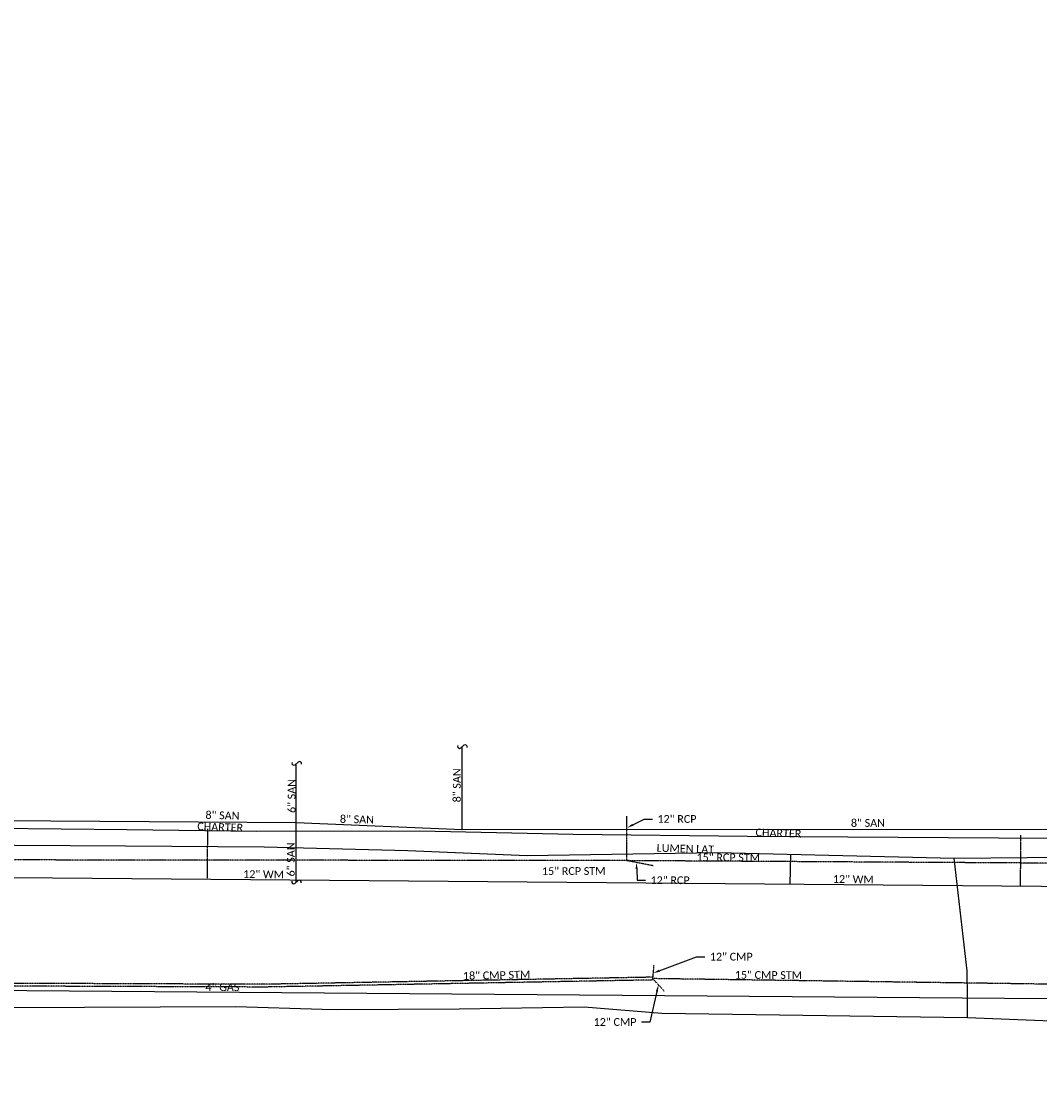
# Model space of a CAD drawing. Header units: feet. Extents: x 2244633 to 2246943, y 595279 to 597098.
# Tile 4 of 9: x 2245171 to 2245539, y 596180 to 596569. Entities that reach past the tile are written whole.
import ezdxf
from ezdxf import colors
from ezdxf.entities.mleader import LeaderData, LeaderLine
from ezdxf.math import Vec2, Vec3

# ---------------------------------------------------------------- set-up
doc = ezdxf.new("R2010")
doc.units = ezdxf.units.FT
doc.header["$MEASUREMENT"] = 0
for name, pattern in [('DASHED2', [0.375, 0.25, -0.125]), ('foex', [0]), ('OhDOT_USTN5', [0.11, 0.055, -0.055])]:
    doc.linetypes.add(name, pattern=pattern)
for name, color, linetype in [('DR_X_Storm_Sewer', 151, 'OhDOT_USTN5'), ('DR_X_Text', 7, 'Continuous'), ('SH_Data', 7, 'Continuous'), ('UT_X_Cable_TV_Text', 7, 'Continuous'), ('UT_X_FO', 30, 'foex'), ('UT_X_Gas', 2, 'ex_gas'), ('UT_X_Gas_Text', 7, 'Continuous'), ('UT_X_Sanitary_Line', 3, 'ex_sanitary'), ('UT_X_Sanitary_Text', 7, 'Continuous'), ('UT_X_Water', 133, 'ex_water'), ('UT_X_Water_Text', 7, 'Continuous')]:
    doc.layers.add(name, color=color, linetype=linetype)
doc.styles.add('Straight-Normal', font='font30.shx', dxfattribs={"height": 0.14})
doc.styles.add('X_Straight_Normal', font='calibril.ttf', dxfattribs={"height": 0.14})
doc.linetypes.add('ex_gas', pattern='A,0.25,-0.15,0.25,-0.15,0.25,-0.15,0.25,-0.15,0.25,-0.1,["G",Straight-Normal,S=0.857142,R=0,X=-0.045,Y=-0.07],-0.1', length=2.05)
doc.linetypes.add('ex_sanitary', pattern='A,0.35,-0.15,0.35,-0.15,0.35,-0.3,["SAN",Straight-Normal,S=1,R=0,X=-0.19,Y=-0.07],-0.3,0.35,-0.15', length=2.45)
doc.linetypes.add('ex_water', pattern='A,0.25,-0.15,0.25,-0.15,0.25,-0.15,0.25,-0.15,0.25,-0.1,["W",Straight-Normal,S=0.857142,R=0,X=-0.045,Y=-0.07],-0.1', length=2.05)

# ---------------------------------------------------------------- blocks, each defined once
blk = doc.blocks.new('SQUIG')
blk.add_line((0.035, 0.029), (-0.021, -0.02))
for centre, start, end in [((-0.044, 0.008), 158.1069, 307.9876), ((0.057, 0.001), 341.0875, 128.316)]:
    blk.add_arc(centre, 0.0361, start, end)

msp = doc.modelspace()

# ---------------------------------------------------------------- linework, layer by layer
at = {"layer": 'DR_X_Storm_Sewer'}
msp.add_line((2245399.74, 596228.15), (2245399.32, 596223.33), dxfattribs=at)
at = {"layer": 'DR_X_Storm_Sewer', "flags": 128}
for points in [[(2245390.06, 596265.95), (2245390.05, 596281.97)], [(2245390.06, 596265.95), (2245039.45, 596266.35)], [(2245579.68, 596264.82), (2245390.06, 596265.95)], [(2245399.52, 596264.1), (2245390.06, 596265.95)], [(2245399.31, 596223.83), (2245258.99, 596221.27)], [(2245259, 596221.27), (2245093.56, 596221.88)], [(2245258.99, 596220.27), (2245093.56, 596220.88)], [(2245399.33, 596222.83), (2245259.01, 596220.27)], [(2245399.32, 596223.33), (2245403.55, 596218.79)], [(2245747.6, 596218.4), (2245399.32, 596223.33)]]:
    msp.add_lwpolyline(points, dxfattribs=at)
at = {"layer": 'UT_X_FO', "flags": 128}
for points, elevation in [([(2245020.99, 596302.22), (2245020.78, 596293.91), (2245020.54, 596280.27), (2245085.77, 596278.05), (2245138.1, 596277.9), (2245209.43, 596277.18), (2245256.41, 596276.59), (2245315.24, 596276.69), (2245370.69, 596275.51), (2245433.59, 596274.83), (2245524.25, 596274.24), (2245545.72, 596274.02), (2245648.12, 596274.02), (2245691.87, 596271.07), (2245773.97, 596271.99), (2245834.23, 596272.3), (2245846.41, 596214.45)], 1049.8), ([(2245084.47, 596212.51), (2245248.78, 596213.28)], 1032.03)]:
    msp.add_lwpolyline(points, dxfattribs=dict(at, elevation=elevation))
for points in [[(2244653.41, 596276.9), (2244698.96, 596275.61), (2244729.78, 596274.81), (2244757.49, 596274.13), (2244820.77, 596275.01), (2244957.16, 596270.69), (2245005.61, 596271.04), (2245028.28, 596272.92), (2245088.15, 596272.62), (2245148.85, 596271.71), (2245208.94, 596271.29), (2245258.95, 596270.91), (2245310.96, 596269.64), (2245354.01, 596267.87), (2245422.74, 596268.93), (2245508.22, 596266.83), (2245561.05, 596267.3), (2245608.2, 596267.72), (2245635.56, 596267.5), (2245655.46, 596265.59)], [(2245513.11, 596209.23), (2245513.11, 596216.53), (2245513.03, 596226.11), (2245508.22, 596266.83)], [(2245248.78, 596213.28), (2245280, 596212.29)], [(2245280, 596212.29), (2245285.39, 596212.12), (2245329.48, 596212.39), (2245374.66, 596213.08), (2245402.61, 596210.83), (2245513.11, 596209.23), (2245670.49, 596202.97), (2245686.95, 596200.12), (2245715.93, 596190.36), (2245732.52, 596183), (2245738.43, 596180.02), (2245753.25, 596180.78), (2245757.3, 596181.93)]]:
    msp.add_lwpolyline(points, dxfattribs=at)
at = {"layer": 'UT_X_Gas', "flags": 128}
msp.add_lwpolyline([(2244635.74, 596223.24), (2245695.35, 596214.89), (2245737.04, 596218.23)], dxfattribs=at)
at = {"layer": 'UT_X_Sanitary_Line'}
for p, q in [((2245270.56, 596279.71), (2245270.62, 596301)), ((2245270.53, 596258.14), (2245270.56, 596279.71))]:
    msp.add_line(p, q, dxfattribs=at)
at = {"layer": 'UT_X_Sanitary_Line', "flags": 128}
for points in [[(2245330.48, 596277.23), (2245330.48, 596307.09)], [(2244880.59, 596282.37), (2245270.56, 596279.71)], [(2245270.56, 596279.71), (2245330.48, 596277.23)], [(2245330.48, 596277.23), (2245580.93, 596277.33)]]:
    msp.add_lwpolyline(points, dxfattribs=at)
at = {"layer": 'UT_X_Water', "flags": 128}
msp.add_lwpolyline([(2245735.91, 596252.88), (2245662.58, 596435.43), (2245612.16, 596535.81, 0.06613), (2245318.86, 596940.57), (2245186.73, 597079.84)], format="xyb", dxfattribs=at)
at = {"layer": 'UT_X_Water', "linetype": 'DASHED2', "flags": 128}
for points in [[(2245238.5, 596259.65), (2245238.64, 596277.49)], [(2245532.29, 596275.18), (2245532.12, 596256.79)]]:
    msp.add_lwpolyline(points, dxfattribs=at)
at = {"layer": 'UT_X_Water', "extrusion": (0, 0, -1), "flags": 128}
msp.add_lwpolyline([(-2245449.1, 596267.98), (-2245448.96, 596257.5)], dxfattribs=at)
at = {"layer": 'UT_X_Water', "flags": 128}
msp.add_lwpolyline([(2244633.57, 596265.21), (2244853.76, 596262.56), (2245711.27, 596255.27)], dxfattribs=at)

# ---------------------------------------------------------------- block references
at = {"layer": 'SH_Data', "xscale": 20, "yscale": 20, "zscale": 20}
for p in [(2245330.48, 596307.09), (2245270.62, 596301), (2245270.53, 596258.14)]:
    msp.add_blockref('SQUIG', p, dxfattribs=at)

# ---------------------------------------------------------------- texts
at = {"layer": 'DR_X_Text', "style": 'X_Straight_Normal'}
for s, rotation, p in [('15" RCP STM', 0.0783, (2245359.36, 596260.78)), ('18" CMP STM', 1.1895, (2245330.84, 596222.92))]:
    msp.add_text(s, height=2.8, rotation=rotation, dxfattribs=at).set_placement(p)
at = {"layer": 'DR_X_Text', "char_height": 2.8, "attachment_point": 3, "rotation": 359.7338, "style": 'X_Straight_Normal'}
for s, insert in [('15" RCP STM', (2245438.16, 596268.47)), ('15" CMP STM', (2245453.34, 596225.98))]:
    msp.add_mtext(s, dxfattribs=dict(at, insert=insert))
at = {"layer": 'UT_X_Cable_TV_Text', "style": 'X_Straight_Normal'}
for s, p in [('CHARTER', (2245234.8, 596276.95, 1049.8)), ('CHARTER', (2245436.48, 596274.78, 1049.8)), ('LUMEN LAT', (2245400.76, 596269.2))]:
    msp.add_text(s, height=2.8, rotation=358.3016, dxfattribs=at).set_placement(p)
at = {"layer": 'UT_X_Gas_Text', "style": 'X_Straight_Normal'}
msp.add_text('4" GAS', height=2.8, dxfattribs=at).set_placement((2245237.81, 596218.82))
at = {"layer": 'UT_X_Sanitary_Text', "style": 'X_Straight_Normal'}
for s, rotation, p in [('8" SAN', 90, (2245330, 596287.02)), ('6" SAN', 90, (2245270.32, 596283.17)), ('8" SAN', 358.5632, (2245237.76, 596281.08)), ('8" SAN', 358.5632, (2245286.34, 596279.64)), ('6" SAN', 90, (2245270.02, 596260.23))]:
    msp.add_text(s, height=2.8, rotation=rotation, dxfattribs=at).set_placement(p)
msp.add_text('8" SAN', height=2.8, dxfattribs=at).set_placement((2245470.98, 596278.17))
at = {"layer": 'UT_X_Water_Text', "style": 'X_Straight_Normal'}
for p in [(2245251.38, 596259.72), (2245464.43, 596257.93)]:
    msp.add_text('12" WM', height=2.8, rotation=359.2002, dxfattribs=at).set_placement(p)

# ---------------------------------------------------------------- leaders
at = {"layer": 'DR_X_Text'}
ml = msp.add_multileader_mtext('Standard', dxfattribs=at)
ml.set_content('12" RCP', color=256, style='X_Straight_Normal')
ml.set_leader_properties()
ml.build(insert=Vec2(0, 0))
ml.multileader.update_dxf_attribs({"dogleg_length": 0.15, "arrow_head_size": 2.4, "scale": 20})
ctx = ml.context
ctx.base_point, ctx.scale, ctx.char_height, ctx.arrow_head_size, ctx.landing_gap_size, ctx.plane_origin = Vec3(2245399.27, 596281), 20, 2.8, 2.4, 1.8, Vec3(2245434.76, 596287.91)
notes = []
notes.append((ctx, [(1, (1, 1, 0), (2245396.27, 596281), (1, 0), 3, [(0, [(2245390.05, 596277.8)], 0, [])])]))
ctx.mtext.insert, ctx.mtext.flow_direction = Vec3(2245401.07, 596282.42), 5
ml = msp.add_multileader_mtext('Standard', dxfattribs=at)
ml.set_content('12" RCP', color=256, style='X_Straight_Normal')
ml.set_leader_properties()
ml.build(insert=Vec2(0, 0))
ml.multileader.update_dxf_attribs({"dogleg_length": 0.15, "arrow_head_size": 2.4, "scale": 20})
ctx = ml.context
ctx.base_point, ctx.scale, ctx.char_height, ctx.arrow_head_size, ctx.landing_gap_size, ctx.plane_origin = Vec3(2245396.8, 596258.85), 20, 2.8, 2.4, 1.8, Vec3(2245432.29, 596265.76)
notes.append((ctx, [(1, (1, 1, 0), (2245393.8, 596258.85), (1, 0), 3, [(0, [(2245393.45, 596265.29)], 0, [])])]))
ctx.mtext.insert, ctx.mtext.flow_direction = Vec3(2245398.6, 596260.27), 5
ml = msp.add_multileader_mtext('Standard', dxfattribs=at)
ml.set_content('12" CMP', color=256, style='X_Straight_Normal')
ml.set_leader_properties()
ml.build(insert=Vec2(0, 0))
ml.multileader.update_dxf_attribs({"dogleg_length": 0.15, "arrow_head_size": 2.4, "scale": 20})
ctx = ml.context
ctx.base_point, ctx.scale, ctx.char_height, ctx.arrow_head_size, ctx.landing_gap_size, ctx.plane_origin = Vec3(2245418.21, 596231.25), 20, 2.8, 2.4, 1.8, Vec3(2245435.97, 596223.28)
notes.append((ctx, [(1, (1, 1, 0), (2245415.21, 596231.25), (1, 0), 3, [(0, [(2245399.49, 596225.29)], 0, [])])]))
ctx.mtext.insert, ctx.mtext.flow_direction = Vec3(2245420.01, 596232.66), 5
ml = msp.add_multileader_mtext('Standard', dxfattribs=at)
ml.set_content('12" CMP', color=256, style='X_Straight_Normal')
ml.set_leader_properties()
ml.build(insert=Vec2(0, 0))
ml.multileader.update_dxf_attribs({"dogleg_length": 0.15, "arrow_head_size": 2.4, "scale": 20})
ctx = ml.context
ctx.base_point, ctx.scale, ctx.char_height, ctx.arrow_head_size, ctx.landing_gap_size, ctx.plane_origin = Vec3(2245376.86, 596207.63), 20, 2.8, 2.4, 1.8, Vec3(2245401.69, 596207.87)
ctx.text_align_type = 2
notes.append((ctx, [(0, (1, 1, 0), (2245398.3, 596207.63), (-1, 0), 3, [(0, [(2245401.44, 596221.06)], 0, [])])]))
ctx.mtext.insert, ctx.mtext.alignment, ctx.mtext.flow_direction = Vec3(2245393.5, 596209.05), 3, 5
for ctx, leaders in notes:
    for number, flags, end, landing, length, lines in leaders:
        leader = LeaderData()
        leader.index, (leader.has_last_leader_line, leader.has_dogleg_vector, leader.attachment_direction) = number, flags
        leader.last_leader_point, leader.dogleg_vector, leader.dogleg_length = Vec3(end), Vec3(landing), length
        for number, points, colour, breaks in lines:
            line = LeaderLine()
            line.index, line.vertices, line.color, line.breaks = number, Vec3.list(points), colors.encode_raw_color(colour), breaks
            leader.lines.append(line)
        ctx.leaders.append(leader)

doc.saveas('drawing.dxf')
